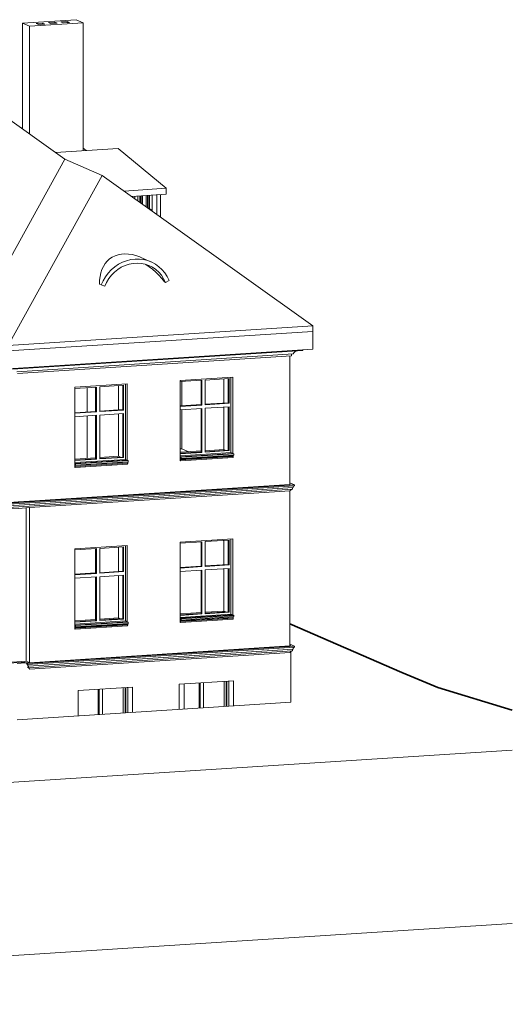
# Model space of a CAD drawing. Header units: millimetres. Extents: x -784 to 360321, y -10607 to 16514.
# Tile 95 of 95: x 349121 to 360321, y -10607 to 11800. Entities that reach past the tile are written whole.
import ezdxf

# ---------------------------------------------------------------- set-up
doc = ezdxf.new("R2010")
doc.units = ezdxf.units.MM
for name, color, linetype, lineweight in [('A-AREA', 7, 'Continuous', 5), ('A-GENM', 7, 'Continuous', 5), ('C-TOPO', 7, 'Continuous', 5)]:
    doc.layers.add(name, color=color, linetype=linetype, lineweight=lineweight)
for name, color, linetype, lineweight, true_color in [('A-FLOR', 7, 'Continuous', 18, 0x7f7f7f), ('A-GLAZ', 7, 'Continuous', 18, 0x7f7f7f), ('A-ROOF', 7, 'Continuous', 18, 0x7f7f7f), ('A-WALL', 7, 'Continuous', 18, 0x7f7f7f)]:
    doc.layers.add(name, color=color, linetype=linetype, lineweight=lineweight, true_color=true_color)

# ---------------------------------------------------------------- blocks, each defined once
blk = doc.blocks.new('Aluprof_MB-45_I_Alu_Window-FIX-4-panel_ENG_R-00495 - 1230 x 1480-V475-_3D_ Kopia 1 Kopia 2')
at = {"layer": 'A-GLAZ', "lineweight": 9}
for p, q in [((-24454, -1565), (-23915, -1530)), ((-24454, -2130), (-24454, -1565)), ((-23926, -1531), (-23926, -2090)), ((-23915, -1530), (-23915, -2095)), ((-23871, -1502), (-23871, -3216)), ((-23871, -1502), (-23871, -3216)), ((-25022, -1602), (-24530, -1570)), ((-25022, -2166), (-25022, -1602)), ((-24541, -2130), (-24541, -1570)), ((-24530, -1570), (-24530, -2134)), ((-25023, -2161), (-24541, -2130)), ((-24530, -2134), (-25022, -2166)), ((-25022, -2246), (-24530, -2214)), ((-24541, -2130), (-24530, -2134)), ((-24541, -3208), (-24541, -2215)), ((-24530, -2214), (-24530, -3212)), ((-24454, -2124), (-23926, -2090)), ((-23915, -2095), (-24454, -2130)), ((-24454, -2209), (-23915, -2175)), ((-24454, -3208), (-24454, -2209)), ((-23926, -2090), (-23915, -2095)), ((-23926, -2175), (-23926, -3168)), ((-23915, -2175), (-23915, -3173)), ((-25022, -3244), (-25022, -2246)), ((-25025, -3291), (-23871, -3216)), ((-23871, -3216), (-25025, -3291)), ((-24541, -3208), (-25022, -3239)), ((-24530, -3212), (-25022, -3244)), ((-24530, -3212), (-24541, -3208)), ((-23926, -3168), (-24454, -3202)), ((-23915, -3173), (-24454, -3208)), ((-23915, -3173), (-23926, -3168))]:
    blk.add_line(p, q, dxfattribs=at)
at = {"layer": 'A-GLAZ', "color": 252, "lineweight": 9, "true_color": 0x929292}
for p, q in [((-23934, -1532), (-23934, -2082)), ((-23931, -2085), (-23931, -1531)), ((-24549, -2120), (-24549, -1571)), ((-24546, -1571), (-24546, -2124)), ((-25023, -2155), (-24549, -2125)), ((-24546, -2126), (-25023, -2157)), ((-24549, -2125), (-24546, -2126)), ((-24549, -3203), (-24549, -2216)), ((-24546, -2215), (-24546, -3204)), ((-24454, -2119), (-23934, -2085)), ((-23931, -2086), (-24454, -2120)), ((-23934, -2085), (-23931, -2086)), ((-23934, -2176), (-23934, -3163)), ((-23931, -3164), (-23931, -2176)), ((-24549, -3203), (-25022, -3233)), ((-25022, -3235), (-24546, -3204)), ((-24546, -3204), (-24549, -3203)), ((-23934, -3163), (-24454, -3197)), ((-24454, -3198), (-23931, -3164)), ((-23931, -3164), (-23934, -3163))]:
    blk.add_line(p, q, dxfattribs=at)
blk = doc.blocks.new('Aluprof_MB-45_I_Alu_Window-FIX-4-panel_ENG_R-00495 - 1230 x 1480-V477-_3D_ Kopia 1 Kopia 2')
at = {"layer": 'A-GLAZ', "lineweight": 9}
for p, q in [((-1917, -113), (-1425, -82)), ((-1917, -678), (-1917, -113)), ((-1436, -641), (-1436, -81)), ((-1425, -82), (-1425, -646)), ((-1349, -77), (-810, -42)), ((-1349, -641), (-1349, -77)), ((-821, -43), (-821, -602)), ((-810, -42), (-810, -606)), ((-766, -13), (-766, -1728)), ((-766, -13), (-766, -1728)), ((-1918, -672), (-1436, -641)), ((-1425, -646), (-1917, -678)), ((-1436, -641), (-1425, -646)), ((-1349, -636), (-821, -602)), ((-810, -606), (-1349, -641)), ((-821, -602), (-810, -606)), ((-1917, -758), (-1425, -726)), ((-1917, -1756), (-1917, -758)), ((-1436, -1719), (-1436, -727)), ((-1425, -726), (-1425, -1724)), ((-1349, -721), (-810, -686)), ((-1349, -1719), (-1349, -721)), ((-821, -687), (-821, -1680)), ((-810, -686), (-810, -1684)), ((-1425, -1724), (-1917, -1756)), ((-1436, -1719), (-1916, -1750)), ((-1916, -1802), (-766, -1728)), ((-766, -1728), (-1916, -1802)), ((-1425, -1724), (-1436, -1719)), ((-821, -1680), (-1349, -1714)), ((-810, -1684), (-1349, -1719)), ((-810, -1684), (-821, -1680))]:
    blk.add_line(p, q, dxfattribs=at)
at = {"layer": 'A-GLAZ', "color": 252, "lineweight": 9, "true_color": 0x929292}
for p, q in [((-1444, -632), (-1444, -83)), ((-1441, -83), (-1441, -635)), ((-829, -43), (-829, -594)), ((-826, -597), (-826, -43)), ((-1918, -667), (-1444, -636)), ((-1441, -638), (-1918, -668)), ((-1444, -636), (-1441, -638)), ((-1349, -630), (-829, -597)), ((-826, -598), (-1349, -632)), ((-829, -597), (-826, -598)), ((-1444, -1714), (-1444, -727)), ((-1441, -727), (-1441, -1716)), ((-829, -687), (-829, -1675)), ((-826, -1663), (-826, -687)), ((-1444, -1714), (-1916, -1745)), ((-1916, -1746), (-1441, -1716)), ((-1441, -1716), (-1444, -1714)), ((-829, -1675), (-1349, -1708)), ((-1349, -1710), (-826, -1676)), ((-826, -1676), (-829, -1675)), ((-826, -1676), (-826, -1668))]:
    blk.add_line(p, q, dxfattribs=at)
blk = doc.blocks.new('Aluprof_MB-45_I_Alu_Window-FIX-4-panel_ENG_R-00495 - 1230 x 1480-V479-_3D_ Kopia 1 Kopia 2')
at = {"layer": 'A-GLAZ', "lineweight": 9}
for p, q in [((-1917, 3564), (-1425, 3596)), ((-1436, 3036), (-1436, 3596)), ((-1425, 3596), (-1425, 3031)), ((-1349, 3600), (-810, 3635)), ((-1349, 3036), (-1349, 3600)), ((-821, 3634), (-821, 3075)), ((-810, 3635), (-810, 3071)), ((-766, 3664), (-766, 1949)), ((-766, 3664), (-766, 1949)), ((-1917, 2999), (-1917, 3564)), ((-1425, 3031), (-1917, 2999)), ((-1917, 2920), (-1425, 2951)), ((-1917, 1921), (-1917, 2920)), ((-1916, 3005), (-1436, 3036)), ((-1436, 3036), (-1425, 3031)), ((-1436, 1958), (-1436, 2951)), ((-1425, 2951), (-1425, 1953)), ((-1349, 3041), (-821, 3075)), ((-810, 3071), (-1349, 3036)), ((-1349, 2956), (-810, 2991)), ((-1349, 1958), (-1349, 2956)), ((-821, 3075), (-810, 3071)), ((-821, 2990), (-821, 1997)), ((-810, 2991), (-810, 1993)), ((-1425, 1953), (-1917, 1921)), ((-1436, 1958), (-1916, 1927)), ((-1916, 1875), (-766, 1949)), ((-766, 1949), (-1916, 1875)), ((-1425, 1953), (-1436, 1958)), ((-821, 1997), (-1349, 1963)), ((-810, 1993), (-1349, 1958)), ((-810, 1993), (-821, 1997))]:
    blk.add_line(p, q, dxfattribs=at)
at = {"layer": 'A-GLAZ', "color": 252, "lineweight": 9, "true_color": 0x929292}
for p, q in [((-1444, 3046), (-1444, 3594)), ((-1441, 3595), (-1441, 3042)), ((-829, 3634), (-829, 3083)), ((-826, 3080), (-826, 3634)), ((-1916, 3011), (-1444, 3041)), ((-1441, 3040), (-1916, 3009)), ((-1444, 3041), (-1441, 3040)), ((-1444, 1963), (-1444, 2950)), ((-1441, 2950), (-1441, 1962)), ((-1349, 3047), (-829, 3081)), ((-826, 3079), (-1349, 3045)), ((-829, 3081), (-826, 3079)), ((-829, 2990), (-829, 2003)), ((-826, 2001), (-826, 2990)), ((-1444, 1963), (-1916, 1933)), ((-1916, 1931), (-1441, 1962)), ((-1441, 1962), (-1444, 1963)), ((-829, 2003), (-1349, 1969)), ((-1349, 1967), (-826, 2001)), ((-826, 2001), (-829, 2003))]:
    blk.add_line(p, q, dxfattribs=at)
blk = doc.blocks.new('Aluprof_MB-45_I_Alu_Window-FIX-4-panel_ENG_R-00495 - 1230 x 1484-1595857-_3D_ Kopia 1 Kopia 2')
at = {"layer": 'A-GLAZ', "lineweight": 9}
for p, q in [((-2840, 7792), (-2840, 7645)), ((-2840, 7645), (-2840, 7792)), ((-2823, 7633), (-2823, 7793)), ((-2795, 7613), (-2795, 7795)), ((-2693, 7801), (-2693, 7540)), ((-2664, 7519), (-2664, 7803)), ((-2636, 7805), (-2636, 7499)), ((-2621, 7489), (-2559, 7462)), ((-2559, 7448), (-2571, 7453))]:
    blk.add_line(p, q, dxfattribs=at)
at = {"layer": 'A-GLAZ', "color": 252, "lineweight": 9, "true_color": 0x929292}
for p, q in [((-2793, 7612), (-2793, 7795)), ((-2793, 7612), (-2793, 7795)), ((-2788, 7795), (-2788, 7608)), ((-2780, 7602), (-2780, 7796)), ((-2634, 7498), (-2634, 7805)), ((-2634, 7805), (-2634, 7498)), ((-2629, 7498), (-2629, 7805)), ((-2621, 7806), (-2621, 7499)), ((-2629, 7498), (-2621, 7499)), ((-2559, 7468), (-2629, 7498)), ((-2621, 7499), (-2559, 7472))]:
    blk.add_line(p, q, dxfattribs=at)
blk = doc.blocks.new('Aluprof_MB-45_I_Alu_Window-FIX-4-panel_ENG_R-00495 - 1230 x 1486-1784365-_3D_ Kopia 1 Kopia 2')
at = {"layer": 'A-GLAZ', "lineweight": 9}
for p, q in [((-1485, -3863), (-1485, -3292)), ((-1482, -3291), (-1482, -3863)), ((-1477, -3863), (-1477, -3291)), ((-1466, -3290), (-1466, -3862)), ((-1391, -3853), (-1391, -3285)), ((-875, -3252), (-875, -3824)), ((-872, -3824), (-872, -3252)), ((-867, -3252), (-867, -3823)), ((-856, -3251), (-856, -3823)), ((-812, -3248), (-812, -3820)), ((-812, -3248), (-812, -3820))]:
    blk.add_line(p, q, dxfattribs=at)
blk = doc.blocks.new('Aluprof_MB-45_I_Alu_Window-FIX-4-panel_ENG_R-00495 - 1230 x 1486-V622-_3D_ Kopia 1 Kopia 2')
at = {"layer": 'A-GLAZ', "lineweight": 9}
for p, q in [((-24555, -5353), (-24555, -4781)), ((-24552, -4781), (-24552, -5353)), ((-24547, -5353), (-24547, -4781)), ((-24536, -4780), (-24536, -5352)), ((-24460, -5347), (-24460, -4775)), ((-23945, -4742), (-23945, -5314)), ((-23942, -5314), (-23942, -4742)), ((-23937, -4741), (-23937, -5313)), ((-23926, -4741), (-23926, -5313)), ((-23882, -4738), (-23882, -5310)), ((-23882, -4738), (-23882, -5310))]:
    blk.add_line(p, q, dxfattribs=at)
blk = doc.blocks.new('Modele ogólne 6 - Modele ogólne 6-1838818-_3D_ Kopia 1 Kopia 2')
at = {"layer": 'A-GENM'}
for p, q in [((-725, 1931), (-1920, 1854)), ((-1899, 1845), (-1920, 1854)), ((-1920, 1854), (-1920, 1772)), ((-716, 1838), (-1911, 1761)), ((-715, 1861), (-1910, 1784)), ((-712, 1885), (-1907, 1808)), ((-712, 1866), (-1907, 1789)), ((-1907, 1808), (-1899, 1815)), ((-1907, 1789), (-1907, 1808)), ((-704, 1922), (-1899, 1845)), ((-704, 1892), (-1899, 1815)), ((-1899, 1815), (-1899, 1845)), ((-725, 1931), (-704, 1922)), ((-715, 1861), (-716, 1838)), ((-712, 1866), (-715, 1861)), ((-704, 1892), (-712, 1885)), ((-712, 1885), (-712, 1866)), ((-704, 1922), (-704, 1892)), ((-3124, 1777), (-4319, 1700)), ((-4298, 1690), (-4319, 1700)), ((-4319, 1700), (-4319, 1617)), ((-4317, 1610), (-4310, 1607)), ((-3115, 1684), (-4310, 1607)), ((-4310, 1607), (-4309, 1629)), ((-3114, 1706), (-4309, 1629)), ((-4309, 1629), (-4306, 1634)), ((-3111, 1731), (-4306, 1654)), ((-3111, 1711), (-4306, 1634)), ((-4306, 1654), (-4298, 1661)), ((-4306, 1634), (-4306, 1654)), ((-3103, 1767), (-4298, 1690)), ((-3103, 1738), (-4298, 1661)), ((-4298, 1661), (-4298, 1690)), ((-3124, 1777), (-3103, 1767)), ((-3114, 1706), (-3115, 1684)), ((-3111, 1711), (-3114, 1706)), ((-3103, 1738), (-3111, 1731)), ((-3111, 1731), (-3111, 1711)), ((-3103, 1767), (-3103, 1738)), ((-1918, 1765), (-1911, 1761)), ((-1911, 1761), (-1910, 1784)), ((-1910, 1784), (-1907, 1789)), ((-26229, 288), (-27424, 211)), ((-26216, 242), (-27411, 165)), ((-26208, 279), (-27403, 202)), ((-26208, 249), (-27403, 172)), ((-26229, 288), (-26208, 279)), ((-26208, 249), (-26216, 242)), ((-26216, 242), (-26216, 223)), ((-26208, 279), (-26208, 249)), ((-23830, 443), (-25025, 366)), ((-25003, 356), (-25025, 366)), ((-25025, 366), (-25025, 283)), ((-25023, 276), (-25016, 273)), ((-23821, 350), (-25016, 273)), ((-25016, 273), (-25015, 295)), ((-23820, 372), (-25015, 295)), ((-25015, 295), (-25012, 300)), ((-23817, 397), (-25012, 320)), ((-23817, 377), (-25012, 300)), ((-25012, 320), (-25003, 327)), ((-25012, 300), (-25012, 320)), ((-23809, 433), (-25003, 356)), ((-23809, 404), (-25003, 327)), ((-25003, 327), (-25003, 356)), ((-23830, 443), (-23809, 433)), ((-23820, 372), (-23821, 350)), ((-23817, 377), (-23820, 372)), ((-23809, 404), (-23817, 397)), ((-23817, 397), (-23817, 377)), ((-23809, 433), (-23809, 404)), ((-27403, 202), (-27424, 211)), ((-27424, 211), (-27424, 128)), ((-27422, 122), (-27415, 118)), ((-26220, 195), (-27415, 118)), ((-27415, 118), (-27414, 141)), ((-26219, 218), (-27414, 141)), ((-27414, 141), (-27411, 146)), ((-26216, 223), (-27411, 146)), ((-27411, 165), (-27403, 172)), ((-27411, 146), (-27411, 165)), ((-27403, 172), (-27403, 202)), ((-26219, 218), (-26220, 195)), ((-26216, 223), (-26219, 218)), ((-725, -1746), (-1920, -1823)), ((-712, -1792), (-1907, -1869)), ((-704, -1755), (-1899, -1832)), ((-704, -1785), (-1899, -1862)), ((-725, -1746), (-704, -1755)), ((-704, -1785), (-712, -1792)), ((-712, -1792), (-712, -1811)), ((-704, -1755), (-704, -1785)), ((-3124, -1900), (-4319, -1977)), ((-4298, -1987), (-4319, -1977)), ((-4319, -1977), (-4319, -2060)), ((-3115, -1993), (-4310, -2070)), ((-3114, -1971), (-4309, -2048)), ((-3111, -1946), (-4306, -2023)), ((-3111, -1966), (-4306, -2043)), ((-4306, -2023), (-4298, -2016)), ((-3103, -1910), (-4298, -1987)), ((-3103, -1939), (-4298, -2016)), ((-4298, -2016), (-4298, -1987)), ((-3124, -1900), (-3103, -1910)), ((-3114, -1971), (-3115, -1993)), ((-3111, -1966), (-3114, -1971)), ((-3103, -1939), (-3111, -1946)), ((-3111, -1946), (-3111, -1966)), ((-3103, -1910), (-3103, -1939)), ((-1899, -1832), (-1920, -1823)), ((-1920, -1823), (-1920, -1906)), ((-1918, -1913), (-1911, -1916)), ((-716, -1839), (-1911, -1916)), ((-1911, -1916), (-1910, -1893)), ((-715, -1816), (-1910, -1893)), ((-1910, -1893), (-1907, -1888)), ((-712, -1811), (-1907, -1888)), ((-1907, -1869), (-1899, -1862)), ((-1907, -1888), (-1907, -1869)), ((-1899, -1862), (-1899, -1832)), ((-715, -1816), (-716, -1839)), ((-712, -1811), (-715, -1816)), ((-4317, -2067), (-4310, -2070)), ((-4310, -2070), (-4309, -2048)), ((-4309, -2048), (-4306, -2043)), ((-4306, -2043), (-4306, -2023)), ((-23830, -3234), (-25025, -3311)), ((-25003, -3321), (-25025, -3311)), ((-25025, -3311), (-25025, -3394)), ((-23821, -3327), (-25016, -3404)), ((-23820, -3305), (-25015, -3382)), ((-23817, -3280), (-25012, -3357)), ((-23817, -3300), (-25012, -3377)), ((-25012, -3357), (-25003, -3350)), ((-25012, -3377), (-25012, -3357)), ((-23809, -3244), (-25003, -3321)), ((-23809, -3273), (-25003, -3350)), ((-25003, -3350), (-25003, -3321)), ((-23830, -3234), (-23809, -3244)), ((-23820, -3305), (-23821, -3327)), ((-23817, -3300), (-23820, -3305)), ((-23809, -3273), (-23817, -3280)), ((-23817, -3280), (-23817, -3300)), ((-23809, -3244), (-23809, -3273)), ((-25023, -3401), (-25016, -3404)), ((-25016, -3404), (-25015, -3382)), ((-25015, -3382), (-25012, -3377))]:
    blk.add_line(p, q, dxfattribs=at)
at = {"layer": 'A-GENM', "color": 8, "true_color": 0x6f6f6f}
for p, q in [((-27374, -3463), (-27424, -3466)), ((-27403, -3475), (-27424, -3466)), ((-27424, -3466), (-27424, -3549)), ((-27422, -3556), (-27415, -3559)), ((-27415, -3559), (-27414, -3536)), ((-27374, -3556), (-27415, -3559)), ((-27414, -3536), (-27411, -3531)), ((-27374, -3534), (-27414, -3536)), ((-27411, -3512), (-27403, -3505)), ((-27374, -3509), (-27411, -3512)), ((-27411, -3531), (-27411, -3512)), ((-27374, -3529), (-27411, -3531)), ((-27374, -3473), (-27403, -3475)), ((-27403, -3505), (-27403, -3475)), ((-27374, -3503), (-27403, -3505)), ((-26979, -3437), (-27216, -3452)), ((-26979, -3448), (-27216, -3463)), ((-26979, -3478), (-27216, -3493)), ((-26979, -3484), (-27216, -3499)), ((-26979, -3504), (-27216, -3519)), ((-26979, -3508), (-27216, -3524)), ((-26979, -3531), (-27216, -3546)), ((-26773, -3424), (-26821, -3427)), ((-26773, -3435), (-26821, -3438)), ((-26773, -3464), (-26821, -3467)), ((-26773, -3471), (-26821, -3474)), ((-26773, -3490), (-26821, -3493)), ((-26773, -3495), (-26821, -3498)), ((-26773, -3517), (-26821, -3520))]:
    blk.add_line(p, q, dxfattribs=at)
at = {"layer": 'A-GENM'}
for points in [[(-4319, 1617, 0), (-4319, 1617, 0), (-4318, 1616, 0), (-4318, 1615, 0), (-4317, 1613, 0), (-4317, 1612, 0), (-4317, 1610, 0)], [(-1920, 1772, 0), (-1920, 1771, 0), (-1919, 1770, 0), (-1919, 1769, 0), (-1918, 1768, 0), (-1918, 1766, 0), (-1918, 1765, 0)], [(-25025, 283, 0), (-25024, 283, 0), (-25024, 282, 0), (-25023, 281, 0), (-25023, 279, 0), (-25023, 278, 0), (-25023, 276, 0)], [(-27424, 128, 0), (-27424, 128, 0), (-27423, 127, 0), (-27423, 126, 0), (-27422, 125, 0), (-27422, 123, 0), (-27422, 122, 0)], [(-1920, -1906, 0), (-1920, -1906, 0), (-1919, -1907, 0), (-1919, -1908, 0), (-1918, -1909, 0), (-1918, -1911, 0), (-1918, -1913, 0)], [(-4319, -2060, 0), (-4319, -2061, 0), (-4318, -2061, 0), (-4318, -2063, 0), (-4317, -2064, 0), (-4317, -2066, 0), (-4317, -2067, 0)], [(-25025, -3394, 0), (-25024, -3395, 0), (-25024, -3395, 0), (-25023, -3397, 0), (-25023, -3398, 0), (-25023, -3399, 0), (-25023, -3401, 0)]]:
    blk.add_polyline3d(points, dxfattribs=at)
at = {"layer": 'A-GENM', "color": 8, "true_color": 0x6f6f6f}
blk.add_polyline3d([(-27424, -3549, 0), (-27424, -3549, 0), (-27423, -3550, 0), (-27423, -3551, 0), (-27422, -3552, 0), (-27422, -3554, 0), (-27422, -3556, 0)], dxfattribs=at)
blk = doc.blocks.new('Modele ogólne 8 - Modele ogólne 8-1841655-_3D_ Kopia 1 Kopia 2')
at = {"layer": 'A-GENM'}
for p, q in [((870, 4270), (-5733, 3845)), ((870, 4270), (870, 4289)), ((-5635, 3788), (650, 4193)), ((-5618, 3750), (611, 4151)), ((611, 4151), (611, 4190))]:
    blk.add_line(p, q, dxfattribs=at)
blk.add_polyline3d([(650, 4193, 0), (665, 4220, 0), (687, 4243, 0), (714, 4260, 0)], dxfattribs=at)
blk = doc.blocks.new('Modele ogólne 9 - Modele ogólne 9-1844056-_3D_ Kopia 1 Kopia 2')
at = {"layer": 'A-GENM'}
for p, q in [((676, 1218), (-9087, 590)), ((-5580, 750), (648, 1152)), ((-5572, 791), (676, 1194)), ((-5344, 845), (572, 1226)), ((572, 1264), (676, 1218)), ((634, 1151), (634, 1118)), ((676, 1218), (676, 1194)), ((-9087, 492), (634, 1118)), ((-5344, 696), (580, 1078)), ((-9087, 604), (-5347, 845)), ((-9087, 565), (-5572, 791)), ((-9087, 524), (-5580, 750)), ((-9087, 455), (-5598, 680)), ((-5598, 680), (-5347, 696)), ((-10065, 541), (-10006, 545)), ((-10010, 517), (-10065, 541)), ((-9974, 547), (-9931, 550)), ((-9931, 482), (-9974, 501)), ((-9931, 535), (-9962, 533)), ((-9962, 533), (-9931, 520)), ((-9875, 553), (-9809, 557)), ((-9809, 543), (-9875, 539)), ((-9875, 514), (-9809, 518)), ((-9875, 495), (-9809, 466)), ((-9809, 429), (-9875, 458)), ((-9832, 476), (-9809, 478)), ((-9777, 559), (-9710, 564)), ((-9710, 549), (-9777, 545)), ((-9777, 520), (-9710, 525)), ((-9777, 480), (-9710, 484)), ((-9777, 452), (-9710, 423)), ((-9767, 448), (-9710, 452)), ((-9642, 568), (-9612, 570)), ((-9612, 556), (-9642, 554)), ((-9642, 529), (-9612, 531)), ((-9642, 489), (-9612, 491)), ((-9642, 456), (-9612, 458)), ((-9580, 572), (-9513, 576)), ((-9513, 562), (-9580, 558)), ((-9580, 533), (-9513, 537)), ((-9580, 493), (-9513, 497)), ((-9580, 460), (-9513, 464)), ((-9481, 579), (-9418, 583)), ((-9418, 568), (-9481, 564)), ((-9481, 539), (-9418, 544)), ((-9481, 499), (-9418, 503)), ((-9481, 466), (-9418, 471)), ((-9382, 585), (-9316, 589)), ((-9316, 575), (-9382, 570)), ((-9382, 546), (-9316, 550)), ((-9382, 505), (-9316, 510)), ((-9382, 473), (-9316, 477)), ((-9284, 591), (-9217, 595)), ((-9217, 581), (-9284, 577)), ((-9284, 552), (-9217, 556)), ((-9284, 512), (-9217, 516)), ((-9284, 479), (-9217, 483)), ((-9185, 598), (-9161, 599)), ((-9161, 585), (-9185, 583)), ((-9185, 559), (-9161, 560)), ((-9185, 518), (-9161, 520)), ((-9185, 486), (-9161, 487)), ((-9185, 449), (-9161, 450)), ((-9129, 601), (-9119, 602)), ((-9119, 587), (-9129, 587)), ((-9129, 562), (-9119, 563)), ((-9129, 522), (-9119, 522)), ((-9129, 489), (-9119, 490)), ((-9129, 452), (-9119, 453)), ((-9710, 386), (-9777, 415)), ((-9642, 419), (-9612, 421)), ((-9642, 393), (-9612, 380)), ((-9612, 343), (-9642, 356)), ((-9580, 423), (-9513, 427)), ((-9580, 366), (-9513, 337)), ((-9513, 300), (-9580, 329)), ((-9481, 430), (-9418, 434)), ((-9481, 323), (-9418, 295)), ((-9418, 258), (-9481, 286)), ((-9382, 436), (-9316, 440)), ((-9382, 280), (-9316, 251)), ((-9316, 214), (-9382, 243)), ((-9284, 442), (-9217, 446)), ((-9284, 237), (-9217, 208)), ((-26550, -521), (-17996, 30)), ((-18042, 13), (-26522, -534)), ((-16941, -468), (-18042, 13)), ((-18042, 13), (-18042, -12)), ((-17996, 30), (-16895, -451)), ((-8861, 52), (-16941, -468)), ((-16941, -493), (-8861, 28)), ((-16895, -451), (-8965, 60)), ((-9217, 171), (-9284, 200)), ((-9185, 194), (-9161, 183)), ((-9161, 146), (-9185, 156)), ((-9129, 169), (-9119, 165)), ((-9119, 128), (-9129, 132)), ((-9087, 151), (-8861, 52)), ((-8965, 60), (-9087, 113)), ((-8861, 52), (-8861, 28)), ((-26327, -619), (-18023, -84)), ((-22521, -411), (-17999, -119)), ((-22502, -340), (-18029, -52)), ((-22494, -299), (-18042, -12)), ((-18042, -12), (-16941, -493)), ((-18029, -52), (-16928, -532)), ((-18023, -54), (-18023, -84)), ((-18023, -84), (-16922, -565)), ((-17999, -119), (-16899, -600)), ((-16928, -532), (-8889, -15)), ((-16922, -565), (-8903, -48)), ((-16899, -600), (-8956, -88)), ((-8903, -15), (-8903, -48)), ((-22494, -299), (-26472, -555)), ((-26392, -590), (-22502, -340)), ((-26253, -651), (-22521, -411)), ((-16941, -468), (-16941, -493)), ((-16922, -532), (-16922, -565))]:
    blk.add_line(p, q, dxfattribs=at)
for points in [[(676, 1194, 0), (665, 1188, 0), (657, 1181, 0), (651, 1172, 0), (648, 1162, 0), (648, 1152, 0)], [(600, 1101, 0), (593, 1098, 0), (588, 1094, 0), (584, 1089, 0), (581, 1084, 0), (580, 1078, 0)], [(617, 1113, 0), (612, 1108, 0), (607, 1104, 0), (600, 1101, 0)], [(-8861, 28, 0), (-8872, 22, 0), (-8880, 15, 0), (-8886, 6, 0), (-8889, -4, 0), (-8889, -15, 0)], [(-18042, -12, 0), (-18037, -17, 0), (-18033, -23, 0), (-18030, -32, 0), (-18029, -41, 0), (-18029, -52, 0)], [(-18015, -87, 0), (-18013, -92, 0), (-18011, -95, 0), (-18008, -98, 0)], [(-18008, -98, 0), (-18005, -100, 0), (-18002, -104, 0), (-18001, -108, 0), (-17999, -113, 0), (-17999, -119, 0)], [(-8937, -65, 0), (-8944, -68, 0), (-8949, -72, 0), (-8953, -77, 0), (-8956, -82, 0), (-8956, -88, 0)], [(-8920, -53, 0), (-8925, -58, 0), (-8930, -62, 0), (-8937, -65, 0)], [(-16941, -493, 0), (-16936, -497, 0), (-16932, -504, 0), (-16930, -512, 0), (-16928, -522, 0), (-16928, -532, 0)], [(-16916, -562, 0), (-16915, -568, 0), (-16913, -573, 0), (-16910, -576, 0), (-16907, -579, 0)], [(-16907, -579, 0), (-16904, -581, 0), (-16902, -584, 0), (-16900, -589, 0), (-16899, -594, 0), (-16899, -600, 0)]]:
    blk.add_polyline3d(points, dxfattribs=at)
blk = doc.blocks.new('Modele ogólne 10 - Modele ogólne 10-1844524-_3D_ Kopia 1 Kopia 2')
at = {"layer": 'A-GENM'}
for p, q in [((-5390, -2849), (676, -2459)), ((572, -2451), (-5344, -2832)), ((676, -2459), (572, -2414)), ((676, -2483), (676, -2459)), ((676, -2483), (-5390, -2874)), ((648, -2526), (-5377, -2914)), ((634, -2559), (-5371, -2946)), ((580, -2599), (-5348, -2981)), ((634, -2559), (634, -2526)), ((-5419, -2799), (-6906, -2895)), ((-6900, -2909), (-5465, -2817)), ((-5465, -2817), (-5390, -2849)), ((-5390, -2874), (-5423, -2860)), ((-5348, -2831), (-5419, -2799)), ((-5377, -2914), (-5402, -2903)), ((-5390, -2874), (-5390, -2849)), ((-5344, -2832), (-5347, -2831)), ((-5371, -2946), (-5392, -2937)), ((-5371, -2946), (-5371, -2913)), ((-5348, -2981), (-5353, -2979))]:
    blk.add_line(p, q, dxfattribs=at)
for points in [[(580, -2599, 0), (581, -2594, 0), (584, -2588, 0), (588, -2583, 0), (593, -2579, 0), (600, -2576, 0)], [(600, -2576, 0), (607, -2573, 0), (612, -2569, 0), (617, -2564, 0)], [(648, -2526, 0), (648, -2515, 0), (651, -2505, 0), (657, -2496, 0), (665, -2489, 0), (676, -2483, 0)], [(-5377, -2914, 0), (-5377, -2903, 0), (-5379, -2894, 0), (-5382, -2885, 0), (-5385, -2879, 0), (-5390, -2874, 0)], [(-5356, -2960, 0), (-5359, -2958, 0), (-5362, -2954, 0), (-5364, -2949, 0), (-5365, -2943, 0)], [(-5348, -2981, 0), (-5348, -2975, 0), (-5349, -2970, 0), (-5351, -2966, 0), (-5353, -2962, 0), (-5356, -2960, 0)]]:
    blk.add_polyline3d(points, dxfattribs=at)

msp = doc.modelspace()

# ---------------------------------------------------------------- linework, layer by layer
at = {"layer": 'A-AREA'}
msp.add_line((349342, 845), (345604, 604), dxfattribs=at)
at = {"layer": 'A-FLOR', "lineweight": 9}
for p, q in [((355789, 4708), (355789, 4303)), ((355789, 4303), (348859, 3857))]:
    msp.add_line(p, q, dxfattribs=at)
at = {"layer": 'A-FLOR', "color": 252, "lineweight": 9, "true_color": 0x929292}
msp.add_line((352966, 1968), (352808, 2037), dxfattribs=at)
at = {"layer": 'A-ROOF', "lineweight": 9}
for p, q in [((350144, 8629), (346036, 11566)), ((350144, 8629), (348010, 4755)), ((350994, 8258), (350144, 8629)), ((350994, 8258), (348859, 4383)), ((355789, 4830), (350994, 8258)), ((348859, 4383), (355789, 4830)), ((355789, 4708), (348859, 4261)), ((355789, 4708), (355789, 4830))]:
    msp.add_line(p, q, dxfattribs=at)
at = {"layer": 'A-ROOF', "color": 7, "lineweight": 5}
for p, q in [((349152, 9338), (349183, 9340)), ((349933, 8780), (351363, 8872)), ((350567, 8879), (350632, 8825)), ((351363, 8872), (352449, 7963)), ((351493, 7901), (352449, 7963)), ((352449, 7830), (352449, 7963)), ((352449, 7830), (351663, 7780)), ((352104, 6289), (351872, 6391)), ((352414, 5831), (352435, 5822)), ((352435, 5822), (352516, 5864)), ((350935, 5781), (350972, 5765)), ((350972, 5765), (351053, 5733))]:
    msp.add_line(p, q, dxfattribs=at)
for points in [[(351879, 6388, 0), (351850, 6400, 0), (351764, 6431, 0), (351679, 6453, 0), (351595, 6467, 0), (351514, 6471, 0), (351436, 6466, 0), (351361, 6452, 0), (351291, 6428, 0), (351226, 6396, 0), (351166, 6356, 0), (351112, 6307, 0), (351065, 6251, 0), (351024, 6187, 0), (350991, 6117, 0), (350965, 6040, 0), (350947, 5958, 0), (350937, 5871, 0), (350935, 5781, 0)], [(352516, 5864, 0), (352472, 5954, 0), (352419, 6037, 0), (352356, 6112, 0), (352285, 6178, 0), (352206, 6235, 0), (352122, 6281, 0), (352032, 6317, 0), (351938, 6340, 0), (351842, 6352, 0), (351744, 6352, 0), (351646, 6340, 0), (351550, 6315, 0), (351456, 6280, 0), (351366, 6233, 0), (351282, 6176, 0), (351203, 6109, 0), (351132, 6033, 0), (351069, 5950, 0), (351016, 5860, 0), (350972, 5765, 0)], [(351053, 5733, 0), (351095, 5823, 0), (351146, 5907, 0), (351206, 5984, 0), (351275, 6054, 0), (351350, 6115, 0), (351431, 6166, 0), (351517, 6207, 0), (351606, 6236, 0), (351698, 6254, 0), (351790, 6260, 0), (351881, 6254, 0), (351971, 6236, 0), (352057, 6206, 0), (352138, 6166, 0), (352213, 6115, 0), (352282, 6054, 0), (352342, 5984, 0), (352393, 5906, 0), (352435, 5822, 0)], [(351976, 6234, 0), (351985, 6229, 0), (352064, 6179, 0), (352141, 6121, 0), (352215, 6057, 0), (352285, 5987, 0), (352352, 5911, 0), (352414, 5831, 0)]]:
    msp.add_polyline3d(points, dxfattribs=at)
at = {"layer": 'A-WALL', "lineweight": 9}
for p, q in [((350406, 11800), (349183, 11721)), ((349183, 11721), (349344, 11651)), ((349183, 11721), (349183, 9316)), ((349344, 11651), (350567, 11730)), ((349498, 11715), (349638, 11724)), ((349552, 11691), (349498, 11715)), ((349692, 11700), (349552, 11691)), ((349638, 11724), (349692, 11700)), ((349638, 11724), (349638, 11697)), ((349778, 11733), (349918, 11742)), ((349832, 11709), (349778, 11733)), ((349972, 11718), (349832, 11709)), ((349918, 11742), (349972, 11718)), ((349918, 11742), (349918, 11715)), ((350058, 11751), (350198, 11760)), ((350112, 11727), (350058, 11751)), ((350252, 11736), (350112, 11727)), ((350198, 11733), (350198, 11760)), ((350198, 11760), (350252, 11736)), ((350567, 11730), (350406, 11800)), ((350567, 11730), (350567, 8820)), ((349344, 9201), (349344, 11651)), ((351737, 7784), (351737, 7726)), ((351809, 7675), (351809, 7789)), ((352131, 7810), (352131, 7445)), ((352235, 7370), (352235, 7816)), ((352319, 7822), (352319, 7310)), ((355263, 4149), (355263, 1226)), ((352770, 3589), (353965, 3666)), ((352770, 1854), (352770, 3589)), ((353965, 3666), (353965, 1931)), ((350371, 3435), (351566, 3512)), ((350371, 1700), (350371, 3435)), ((351566, 3512), (351566, 1777)), ((351566, 1777), (351525, 1795)), ((353965, 1931), (352770, 1854)), ((353965, 1931), (353924, 1949)), ((351566, 1777), (350371, 1700)), ((355263, 1226), (349346, 845)), ((355263, -2451), (355263, 1077)), ((349089, 828), (349344, 845)), ((349271, -2799), (349271, 691)), ((349346, 694), (349346, -2832)), ((350371, -242), (351566, -165)), ((351566, -165), (351566, -1900)), ((352770, -88), (353965, -11)), ((352770, -1823), (352770, -88)), ((353965, -11), (353965, -1746)), ((350371, -1977), (350371, -242)), ((353965, -1746), (352770, -1823)), ((353965, -1746), (353924, -1728)), ((351566, -1900), (350371, -1977)), ((351566, -1900), (351525, -1882)), ((349346, -2832), (355263, -2451)), ((355262, -2449), (355287, -2448)), ((355263, -2437), (355287, -2448)), ((355287, -2576), (355287, -3729)), ((347784, -2895), (349271, -2799)), ((349344, -2830), (349060, -2849)), ((349343, -2831), (349271, -2799)), ((349346, -2832), (349344, -2831)), ((352748, -3321), (353980, -3242)), ((352748, -3893), (352748, -3321)), ((352861, -3885), (352861, -3314)), ((353772, -3827), (353772, -3255)), ((353980, -3242), (353980, -3813)), ((350451, -3469), (351684, -3390)), ((350451, -4041), (350451, -3469)), ((351476, -3975), (351476, -3403)), ((351684, -3390), (351684, -3961))]:
    msp.add_line(p, q, dxfattribs=at)
at = {"layer": 'A-WALL', "color": 252, "lineweight": 9, "true_color": 0x929292}
for p, q in [((353764, 3074), (353764, 3628)), ((350655, 3099), (350655, 3427)), ((351365, 2920), (351365, 3473)), ((352808, 3013), (352808, 3566)), ((350655, 2872), (350655, 3098)), ((352808, 2037), (352808, 2922)), ((353764, 2019), (353764, 2983)), ((350655, 1819), (350655, 2783)), ((351365, 1864), (351365, 2829)), ((352774, 2034), (352808, 2037)), ((353341, 1992), (353764, 2019)), ((353809, 1999), (353764, 2019)), ((350374, 1801), (350846, 1831)), ((350942, 1837), (351365, 1864)), ((351410, 1845), (351365, 1864)), ((352774, 1955), (353245, 1985)), ((352966, 1968), (352966, 1968)), ((351365, -758), (351365, -204)), ((353764, -603), (353764, -49)), ((351365, -1813), (351365, -848)), ((353764, -1658), (353764, -694)), ((352774, -1722), (353245, -1692)), ((353341, -1685), (353764, -1658)), ((353809, -1678), (353764, -1658)), ((350374, -1877), (350846, -1846)), ((350942, -1840), (351365, -1813)), ((351410, -1832), (351365, -1813))]:
    msp.add_line(p, q, dxfattribs=at)
at = {"layer": 'C-TOPO', "lineweight": 35}
for p, q in [((355263, -1946), (357807, -3058)), ((357807, -3058), (358630, -3395)), ((358630, -3395), (360321, -3916))]:
    msp.add_line(p, q, dxfattribs=at)
at = {"layer": 'C-TOPO'}
for p, q in [((349060, -4130), (355287, -3729)), ((360321, -4822), (308629, -8152)), ((360321, -8765), (331731, -10607))]:
    msp.add_line(p, q, dxfattribs=at)

# ---------------------------------------------------------------- block references
at = {"layer": 'A-GENM'}
for name in ['Modele ogólne 8 - Modele ogólne 8-1841655-_3D_ Kopia 1 Kopia 2', 'Modele ogólne 6 - Modele ogólne 6-1838818-_3D_ Kopia 1 Kopia 2', 'Modele ogólne 9 - Modele ogólne 9-1844056-_3D_ Kopia 1 Kopia 2', 'Modele ogólne 10 - Modele ogólne 10-1844524-_3D_ Kopia 1 Kopia 2']:
    msp.add_blockref(name, (354690, 0), dxfattribs=at)
at = {"layer": 'A-GLAZ', "color": 252, "lineweight": 9, "true_color": 0x929292}
for name, p in [('Aluprof_MB-45_I_Alu_Window-FIX-4-panel_ENG_R-00495 - 1230 x 1484-1595857-_3D_ Kopia 1 Kopia 2', (354690, 0)), ('Aluprof_MB-45_I_Alu_Window-FIX-4-panel_ENG_R-00495 - 1230 x 1480-V479-_3D_ Kopia 1 Kopia 2', (354690, 0)), ('Aluprof_MB-45_I_Alu_Window-FIX-4-panel_ENG_R-00495 - 1230 x 1480-V475-_3D_ Kopia 1 Kopia 2', (375396, 5011)), ('Aluprof_MB-45_I_Alu_Window-FIX-4-panel_ENG_R-00495 - 1230 x 1480-V475-_3D_ Kopia 1 Kopia 2', (375396, 1334)), ('Aluprof_MB-45_I_Alu_Window-FIX-4-panel_ENG_R-00495 - 1230 x 1480-V477-_3D_ Kopia 1 Kopia 2', (354690, 0))]:
    msp.add_blockref(name, p, dxfattribs=at)
at = {"layer": 'A-GLAZ', "lineweight": 9}
for name, p in [('Aluprof_MB-45_I_Alu_Window-FIX-4-panel_ENG_R-00495 - 1230 x 1486-1784365-_3D_ Kopia 1 Kopia 2', (354690, 0)), ('Aluprof_MB-45_I_Alu_Window-FIX-4-panel_ENG_R-00495 - 1230 x 1486-V622-_3D_ Kopia 1 Kopia 2', (375463, 1342))]:
    msp.add_blockref(name, p, dxfattribs=at)

doc.saveas('drawing.dxf')
